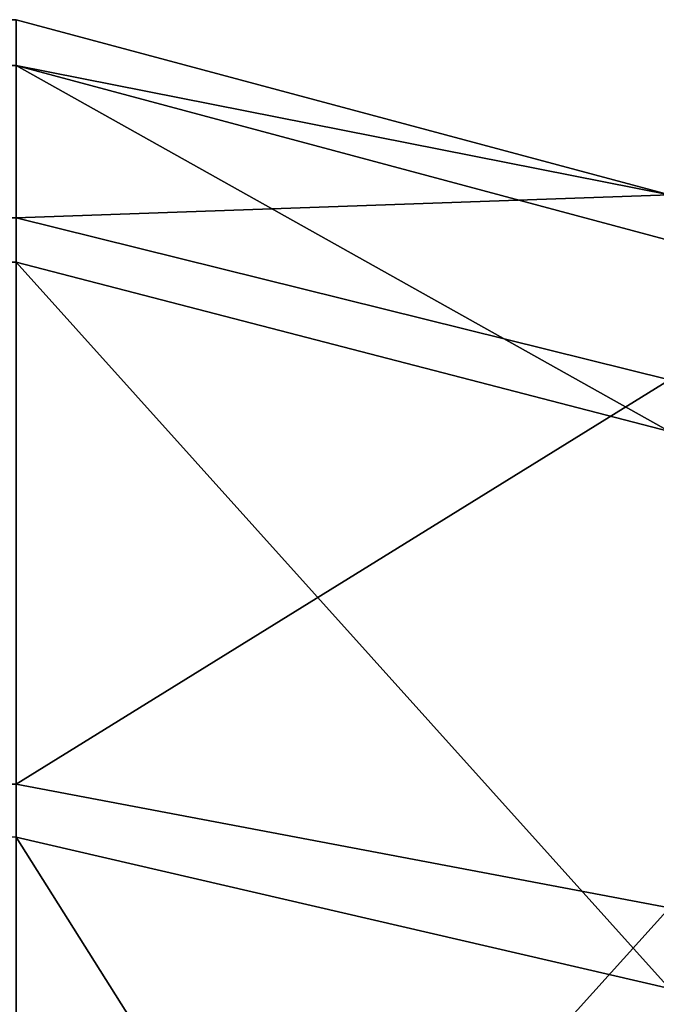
# Model space of a CAD drawing. Header units: inches. Extents: x 0 to 46, y -28.1 to 0.1.
# Tile 101 of 122: x 45.751 to 45.873, y -0.18 to 0.009. Entities that reach past the tile are written whole.
import ezdxf

# ---------------------------------------------------------------- set-up
doc = ezdxf.new("R2010")
doc.units = ezdxf.units.IN
doc.header["$LTSCALE"] = 0.03937
doc.header["$MEASUREMENT"] = 0
doc.layers.add('A-FURN-3-ST', color=151, linetype='Continuous')

msp = doc.modelspace()

# ---------------------------------------------------------------- meshes
at = {"layer": 'A-FURN-3-ST'}
mesh = msp.add_polyface(dxfattribs=at)
corners = [(45.875, -0.49123, 5.03349), (45.875, -27.51, 5.03349), (45.75, -0.49123, 5), (45.75, 0.00877, 5.50038), (45.875, -0.02472, 5.50036), (45.75, -0.02918, 5.30892), (45.875, -0.06013, 5.32172), (45.75, -0.13754, 5.14658), (45.875, -0.16123, 5.17026), (45.75, -0.2998, 5.0381), (45.875, -0.31262, 5.06904), (45.96651, -0.34766, 5.15357), (45.96651, -0.11623, 5.50029), (45.96651, -0.14469, 5.35669), (45.96651, -0.22596, 5.23494), (45.75, 0, 16.90085), (45.875, -0.03349, 16.90082), (45.75, -1.1, 18), (45.875, -1.1, 17.96651), (45.75, -0.81543, 17.96255), (45.875, -0.8241, 17.9302), (45.75, -0.55024, 17.85277), (45.875, -0.56698, 17.82376), (45.75, -0.32248, 17.67812), (45.875, -0.34616, 17.65442), (45.75, -0.14765, 17.45049), (45.875, -0.17665, 17.43373), (45.75, -0.03766, 17.18538), (45.875, -0.07001, 17.17669), (45.96651, -0.15838, 17.15295), (45.96651, -1.1, 17.875), (45.75, -26.91, 18), (45.875, -26.91, 17.96651), (0.25, -0.81543, 17.96255), (0.25, -0.55024, 17.85277), (0.25, -0.32248, 17.67812), (0.25, -0.14765, 17.45049), (0.25, -0.03766, 17.18538), (0.25, 0, 16.90085), (0.25, -0.02918, 5.30892), (0.25, -0.13754, 5.14658), (0.25, -0.2998, 5.0381), (0.25, -0.49123, 5), (45.75, -27.51, 5)]
mesh.append_faces([[corners[k] for k in face] for face in [(0, 1, 2), (3, 4, 5), (5, 4, 6), (5, 6, 7), (7, 6, 8), (7, 8, 9), (9, 8, 10), (9, 10, 2), (2, 10, 0), (0, 10, 11), (12, 6, 4), (8, 6, 13, 14), (3, 15, 4), (4, 15, 16), (4, 16, 12), (17, 18, 19), (19, 18, 20), (19, 20, 21), (21, 20, 22), (21, 22, 23), (23, 22, 24), (23, 24, 25), (25, 24, 26), (25, 26, 27), (27, 26, 28), (27, 28, 15), (15, 28, 16), (16, 28, 29), (18, 30, 20), (17, 31, 18), (18, 32, 30), (33, 17, 19), (34, 19, 21), (35, 21, 23), (36, 23, 25), (37, 25, 27), (38, 27, 15), (15, 3, 38), (39, 3, 5), (40, 5, 7), (41, 7, 9), (42, 9, 2), (2, 43, 42)]])

doc.saveas('drawing.dxf')
